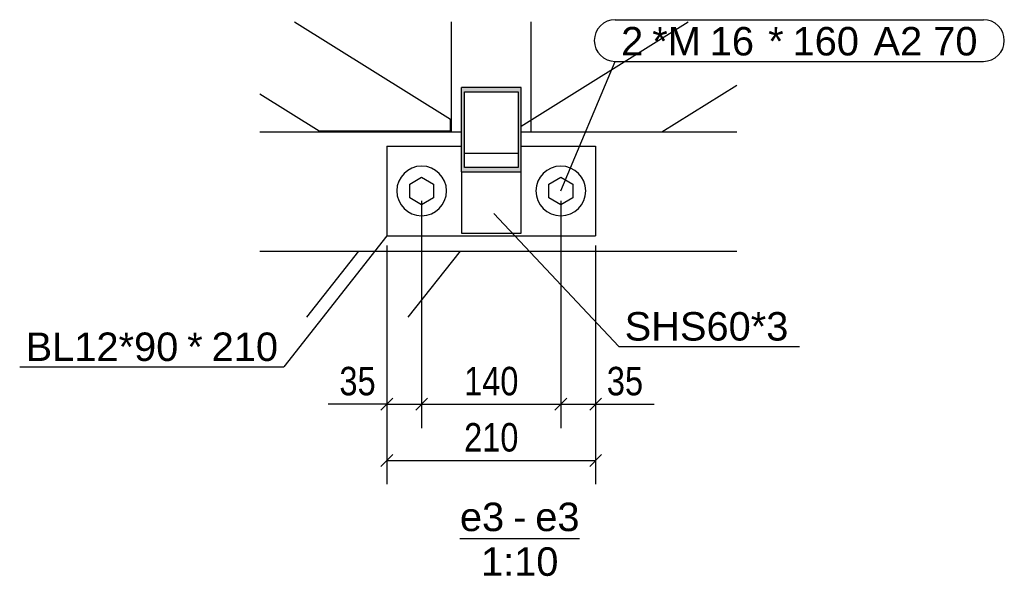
# Model space of a CAD drawing. Header units: millimetres. Extents: x 1838 to 190192, y -28 to 11710.
# Tile 79 of 80: x 178466 to 179457, y 44 to 605. Entities that reach past the tile are written whole.
import ezdxf

# ---------------------------------------------------------------- set-up
doc = ezdxf.new("R2010")
doc.units = ezdxf.units.MM
doc.styles.add('Arial', font='ARIAL.TTF', dxfattribs={"height": 0.2})
doc.styles.add('Arial Narrow', font='ARIALN.TTF', dxfattribs={"height": 0.2})

# ---------------------------------------------------------------- blocks, each defined once
blk = doc.blocks.new('Unknown-22 - 80076')
at = {"color": 5}
blk.add_line((178909.06, 82.5), (179029.38, 82.5), dxfattribs=at)
at = {"color": 5, "style": 'Arial'}
for s, height, p in [('e3', 28.652, (178909.06, 90)), ('e3', 28.652, (178984.88, 90)), ('-', 28.65, (178962.56, 90)), ('1:10', 28.652, (178930.28, 45))]:
    blk.add_text(s, height=height, dxfattribs=at).set_placement(p)
blk = doc.blocks.new('Part-80079 - 80076')
at = {"color": 7}
for p, q in [((178707.65, 491.86), (178910.59, 491.86)), ((178970.59, 491.86), (179187.54, 491.86)), ((178707.65, 371.86), (179187.54, 371.86))]:
    blk.add_line(p, q, dxfattribs=at)
blk = doc.blocks.new('Part-80085 - 80076')
at = {"color": 7}
for p, q in [((178835.59, 477.34), (178835.59, 387.34)), ((178835.59, 477.34), (178910.59, 477.34)), ((178970.59, 477.34), (179045.59, 477.34)), ((179045.59, 477.34), (179045.59, 387.34)), ((178835.59, 387.34), (179045.59, 387.34))]:
    blk.add_line(p, q, dxfattribs=at)
blk = doc.blocks.new('Part-80077 - 80076')
at = {"color": 7}
for p, q in [((178900.59, 491.86), (178900.59, 602.62)), ((178980.59, 491.86), (178980.59, 602.62))]:
    blk.add_line(p, q, dxfattribs=at)
blk = doc.blocks.new('Part-80080 - 80076')
at = {"color": 7}
for p, q in [((178970.59, 497.75), (179138.55, 602.62)), ((179112.2, 491.86), (179187.54, 538.9))]:
    blk.add_line(p, q, dxfattribs=at)
blk = doc.blocks.new('Part-80081 - 80076')
at = {"color": 7}
for p, q in [((178742.59, 602.62), (178899.59, 504.59)), ((178707.65, 530.12), (178767.33, 492.86)), ((178899.59, 492.86), (178899.59, 504.59)), ((178767.33, 492.86), (178899.59, 492.86))]:
    blk.add_line(p, q, dxfattribs=at)
blk = doc.blocks.new('Part-80082 - 80076')
at = {"color": 7}
for p, q in [((178755.08, 305.46), (178807.56, 371.86)), ((178857.06, 305.46), (178909.53, 371.86))]:
    blk.add_line(p, q, dxfattribs=at)
blk = doc.blocks.new('Part-80083 - 80076')
h = blk.add_hatch(color=6)
h.paths.add_polyline_path([(178910.59, 536.48), (178910.59, 451.63), (178970.59, 451.63), (178970.59, 536.48)])
h.paths.add_polyline_path([(178967.59, 455.87), (178913.59, 455.87), (178913.59, 532.24), (178967.59, 532.24)])
at = {"color": 7}
for p, q in [((178910.59, 451.63), (178910.59, 536.48)), ((178970.59, 536.48), (178910.59, 536.48)), ((178970.59, 451.63), (178970.59, 536.48)), ((178913.59, 532.24), (178967.59, 532.24)), ((178913.59, 455.87), (178913.59, 532.24)), ((178967.59, 532.24), (178967.59, 455.87)), ((178913.59, 470.52), (178967.59, 470.52)), ((178967.59, 455.87), (178913.59, 455.87)), ((178910.59, 451.63), (178910.59, 389.91)), ((178910.59, 451.63), (178970.59, 451.63)), ((178970.59, 389.91), (178970.59, 451.63)), ((178910.59, 389.91), (178970.59, 389.91))]:
    blk.add_line(p, q, dxfattribs=at)
blk = doc.blocks.new('Bolt-80086 - 80076')
at = {"color": 136}
for p, q in [((178858.59, 439.26), (178870.59, 446.19)), ((178870.59, 446.19), (178882.59, 439.26)), ((178998.59, 439.26), (179010.59, 446.19)), ((179010.59, 446.19), (179022.59, 439.26)), ((178858.59, 425.41), (178858.59, 439.26)), ((178882.59, 439.26), (178882.59, 425.41)), ((178998.59, 425.41), (178998.59, 439.26)), ((179022.59, 439.26), (179022.59, 425.41)), ((178870.59, 418.48), (178858.59, 425.41)), ((178882.59, 425.41), (178870.59, 418.48)), ((179010.59, 418.48), (178998.59, 425.41)), ((179022.59, 425.41), (179010.59, 418.48))]:
    blk.add_line(p, q, dxfattribs=at)
for centre, start, end in [((178870.59, 432.34), 90, 270), ((178870.59, 432.34), 270, 90), ((179010.59, 432.34), 90, 270), ((179010.59, 432.34), 270, 90)]:
    blk.add_arc(centre, 25, start, end, dxfattribs=at)
blk = doc.blocks.new('StraightDimension-80855 - 80076')
at = {"color": 174}
for p, q in [((179010.59, 422.34), (179010.59, 193.69)), ((179045.59, 377.34), (179045.59, 193.69)), ((179016.59, 223.69), (179004.59, 211.69)), ((179039.59, 211.69), (179051.59, 223.69)), ((179010.59, 217.69), (179045.59, 217.69)), ((179045.59, 217.69), (179104.56, 217.69)), ((179045.59, 217.69), (179104.56, 217.69))]:
    blk.add_line(p, q, dxfattribs=at)
at = {"color": 30, "style": 'Arial Narrow'}
blk.add_text('35', height=28.633, dxfattribs=at).set_placement((179056.84, 226.69))
blk = doc.blocks.new('StraightDimension-80844 - 80076')
at = {"color": 174}
for p, q in [((178835.59, 377.34), (178835.59, 137.11)), ((179045.59, 377.34), (179045.59, 137.11)), ((178841.59, 167.11), (178829.59, 155.11)), ((178835.59, 161.11), (179045.59, 161.11)), ((179039.59, 155.11), (179051.59, 167.11))]:
    blk.add_line(p, q, dxfattribs=at)
at = {"color": 30, "style": 'Arial Narrow'}
blk.add_text('210', height=28.633, dxfattribs=at).set_placement((178913.23, 170.11))
blk = doc.blocks.new('StraightDimension-80856 - 80076')
at = {"color": 174}
for p, q in [((178870.59, 422.34), (178870.59, 193.69)), ((179010.59, 422.34), (179010.59, 193.69)), ((178876.59, 223.69), (178864.59, 211.69)), ((179004.59, 211.69), (179016.59, 223.69)), ((178870.59, 217.69), (179010.59, 217.69))]:
    blk.add_line(p, q, dxfattribs=at)
at = {"color": 30, "style": 'Arial Narrow'}
blk.add_text('140', height=28.633, dxfattribs=at).set_placement((178913.23, 226.69))
blk = doc.blocks.new('StraightDimension-80857 - 80076')
at = {"color": 174}
for p, q in [((178870.59, 422.34), (178870.59, 193.69)), ((178835.59, 377.34), (178835.59, 193.69)), ((178841.59, 223.69), (178829.59, 211.69)), ((178864.59, 211.69), (178876.59, 223.69)), ((178835.59, 217.69), (178776.61, 217.69)), ((178835.59, 217.69), (178776.61, 217.69)), ((178835.59, 217.69), (178870.59, 217.69))]:
    blk.add_line(p, q, dxfattribs=at)
at = {"color": 30, "style": 'Arial Narrow'}
blk.add_text('35', height=28.633, dxfattribs=at).set_placement((178787.86, 226.69))
blk = doc.blocks.new('Mark-80798 - 80076')
at = {"color": 136}
for p in [(178835.59, 387.34), (178466.26, 255.24)]:
    blk.add_line(p, (178732.1, 255.24), dxfattribs=at)
at = {"color": 30, "style": 'Arial'}
for s, height, p in [('BL12*90', 28.652, (178472.26, 261.24)), ('*', 28.65, (178634.78, 261.24)), ('210', 28.652, (178659.35, 261.24))]:
    blk.add_text(s, height=height, dxfattribs=at).set_placement(p)

msp = doc.modelspace()

# ---------------------------------------------------------------- linework, layer by layer
at = {"color": 7}
for p, q in [((179065.24, 604.77), (179435.65, 604.77)), ((179010.59, 432.34), (179065.24, 562.77)), ((179065.24, 562.77), (179435.65, 562.77))]:
    msp.add_line(p, q, dxfattribs=at)
at = {"color": 136}
for p, q in [((178943.1, 409.65), (179068.79, 275.78)), ((179068.79, 275.78), (179250.59, 275.78))]:
    msp.add_line(p, q, dxfattribs=at)
at = {"color": 7}
for centre, start, end in [((179065.24, 583.77), 90, 270), ((179435.65, 583.77), 270, 90)]:
    msp.add_arc(centre, 21, start, end, dxfattribs=at)

# ---------------------------------------------------------------- block references
for name in ['Part-80081 - 80076', 'Part-80077 - 80076', 'Part-80080 - 80076', 'Part-80083 - 80076', 'Part-80079 - 80076', 'Part-80085 - 80076', 'Bolt-80086 - 80076', 'StraightDimension-80857 - 80076', 'StraightDimension-80856 - 80076', 'StraightDimension-80855 - 80076', 'Mark-80798 - 80076', 'StraightDimension-80844 - 80076', 'Part-80082 - 80076', 'Unknown-22 - 80076']:
    msp.add_blockref(name, (0, 0))

# ---------------------------------------------------------------- texts
at = {"color": 30, "style": 'Arial'}
for s, height, p in [('2', 28.65, (179071.24, 568.77)), ('*M', 28.652, (179102.49, 568.77)), ('16', 28.652, (179160.38, 568.77)), ('*', 28.65, (179219.09, 568.77)), ('160', 28.652, (179243.66, 568.77)), ('A2 70', 28.652, (179325.09, 568.77)), ('SHS60*3', 28.652, (179074.79, 281.78))]:
    msp.add_text(s, height=height, dxfattribs=at).set_placement(p)

doc.saveas('drawing.dxf')
